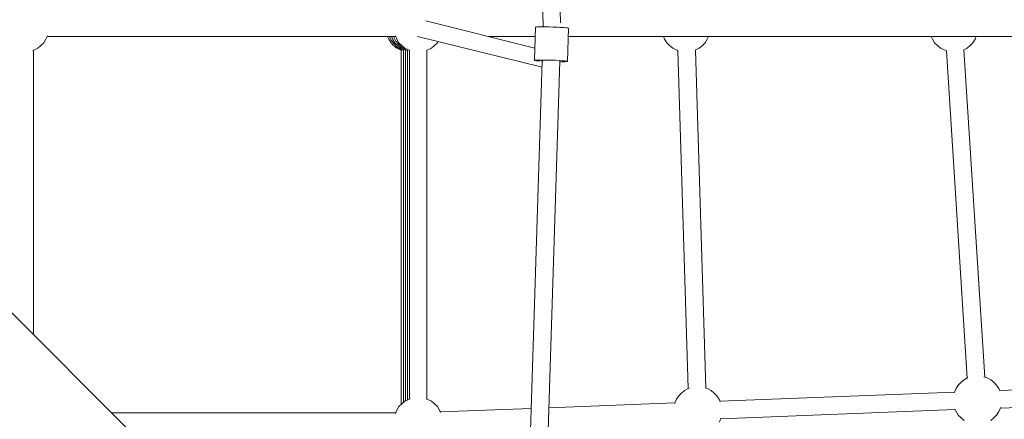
# Model space of a CAD drawing. Header units: inches. Extents: x -32 to 818, y -661 to 218.
# Tile 49 of 256: x 474.6 to 475.611, y 16.015 to 16.425. Entities that reach past the tile are written whole.
import ezdxf

# ---------------------------------------------------------------- set-up
doc = ezdxf.new("R2010")
doc.units = ezdxf.units.IN
doc.header["$LTSCALE"] = 0.01
doc.header["$MEASUREMENT"] = 0
doc.layers.add('_at_zabawki_', color=240, linetype='Continuous', lineweight=5)

# ---------------------------------------------------------------- blocks, each defined once
blk = doc.blocks.new('zw$2CA8')
at = {"layer": '_at_zabawki_'}
for p, q in [((-1973.8, 3362.4), (-1957.4, 2849.2)), ((-1939.6, 2853.4), (-1955.8, 3363)), ((-1966.1, 2827.5), (-2078.1, 2855.4)), ((-1965.4, 2848.9), (-1966.5, 2814.9)), ((-1964.9, 2849), (-1965.4, 2848.9)), ((-1963.6, 2849.1), (-1964.9, 2849)), ((-1961.4, 2849.2), (-1963.6, 2849.1)), ((-1958.5, 2849.2), (-1961.4, 2849.2)), ((-1955.1, 2849.2), (-1958.5, 2849.2)), ((-1951.3, 2849.1), (-1955.1, 2849.2)), ((-1947.4, 2849), (-1951.3, 2849.1)), ((-1943.5, 2848.8), (-1947.4, 2849)), ((-1939.9, 2848.6), (-1943.5, 2848.8)), ((-1941.5, 2849.1), (-1941.4, 2848.7)), ((-1936.7, 2848.5), (-1939.9, 2848.6)), ((-1934.2, 2848.2), (-1936.7, 2848.5)), ((-1932.4, 2848.1), (-1934.2, 2848.2)), ((-1932.5, 2813.8), (-1931.4, 2847.8)), ((-1931.5, 2847.9), (-1932.4, 2848.1)), ((-1931.4, 2847.8), (-1931.5, 2847.9)), ((-2473.2, 2830), (-2470.4, 2833)), ((-2470.4, 2833), (-2468.1, 2836.5)), ((-2468.1, 2836.5), (-2466.6, 2839.9)), ((-2466.9, 2839.3), (-2113.2, 2839.3)), ((-2466.9, 2839.3), (-2109.1, 2839.3)), ((-2466.9, 2839.3), (-2109.1, 2839.3)), ((-2117.3, 2839.3), (-2116.1, 2836.5)), ((-2116.1, 2836.5), (-2113.8, 2833)), ((-2115.4, 2839.3), (-2115.3, 2838.9)), ((-2115.3, 2838.9), (-2113.4, 2835.3)), ((-2113.8, 2833), (-2111.1, 2830)), ((-2113.4, 2835.3), (-2111, 2832)), ((-2113.2, 2839.3), (-2111.9, 2836.4)), ((-2111.9, 2836.4), (-2109.7, 2833)), ((-2111.2, 2839.3), (-2110.7, 2838.1)), ((-2111, 2832), (-2110.7, 2831.7)), ((-2110.7, 2838.1), (-2108.7, 2834.5)), ((-2110.7, 2831.7), (-2107.8, 2828.9)), ((-2109.7, 2833), (-2106.9, 2830)), ((-2109.3, 2839.9), (-2107.8, 2836.5)), ((-2108.7, 2834.5), (-2106.2, 2831.3)), ((-2107.8, 2836.5), (-2105.6, 2833)), ((-2106.2, 2831.3), (-2105.9, 2831)), ((-2105.9, 2831), (-2102.9, 2828.3)), ((-2105.6, 2833), (-2102.8, 2830)), ((-2086.5, 2839.5), (-1958.7, 2807.7)), ((-2069, 2830), (-2066.2, 2833)), ((-2066.2, 2833), (-2065.4, 2834.2)), ((-2013.6, 2839.3), (-1965.7, 2839.3)), ((-2013.6, 2839.3), (-1965.7, 2839.3)), ((-2013.5, 2839.3), (-1965.7, 2839.3)), ((-1931.7, 2839.3), (-1834.1, 2839.3)), ((-1931.7, 2839.3), (-1323, 2839.3)), ((-1834.1, 2839.3), (-1832.8, 2836.5)), ((-1832.8, 2836.5), (-1830.6, 2833)), ((-1830.6, 2833), (-1827.8, 2830)), ((-1794, 2830), (-1791.2, 2833)), ((-1791.2, 2833), (-1789, 2836.5)), ((-1789, 2836.5), (-1787.7, 2839.3)), ((-1787.8, 2839.3), (-1559.1, 2839.3)), ((-1559.1, 2839.3), (-1557.8, 2836.5)), ((-1557.8, 2836.5), (-1555.6, 2833)), ((-1555.6, 2833), (-1552.8, 2830)), ((-1519, 2830), (-1516.3, 2833)), ((-1516.3, 2833), (-1514, 2836.5)), ((-1514, 2836.5), (-1512.8, 2839.3)), ((-1512.8, 2839.3), (-1405, 2839.3)), ((-2481.5, 2825), (-2480, 2825.5)), ((-2481, 2533.5), (-2481, 2825.2)), ((-2480, 2825.5), (-2476.4, 2827.5)), ((-2476.4, 2827.5), (-2473.2, 2830)), ((-2111.1, 2830), (-2107.8, 2827.5)), ((-2107.8, 2828.9), (-2104.4, 2826.6)), ((-2107.8, 2827.5), (-2104.2, 2825.5)), ((-2106.9, 2830), (-2103.7, 2827.4)), ((-2104.4, 2826.6), (-2101.1, 2825.1)), ((-2104.2, 2825.5), (-2102.6, 2825)), ((-2103.7, 2827.4), (-2100, 2825.5)), ((-2103.2, 2825.2), (-2103.2, 2462.1)), ((-2102.9, 2828.3), (-2099.4, 2826.1)), ((-2102.8, 2830), (-2099.5, 2827.5)), ((-2101.1, 2825.1), (-2101.1, 2463.8)), ((-2100, 2825.5), (-2098.5, 2824.9)), ((-2099.5, 2827.5), (-2095.9, 2825.5)), ((-2099.4, 2826.1), (-2096.8, 2825)), ((-2099, 2825.1), (-2099, 2465.3)), ((-2097, 2825.1), (-2097, 2466.4)), ((-2095.9, 2825.5), (-2094.5, 2825)), ((-2094.9, 2825.2), (-2094.9, 2467.3)), ((-2077.3, 2825), (-2075.9, 2825.5)), ((-2076.9, 2467.3), (-2076.9, 2825.2)), ((-2075.9, 2825.5), (-2072.3, 2827.5)), ((-2072.3, 2827.5), (-2069, 2830)), ((-1827.8, 2830), (-1824.5, 2827.5)), ((-1824.5, 2827.5), (-1820.9, 2825.5)), ((-1820.9, 2825.5), (-1818.8, 2824.8)), ((-1819.2, 2824.9), (-1808.5, 2478.1)), ((-1801.5, 2825.3), (-1800.9, 2825.5)), ((-1790.5, 2478.6), (-1801.2, 2825.4)), ((-1800.9, 2825.5), (-1797.3, 2827.5)), ((-1797.3, 2827.5), (-1794, 2830)), ((-1552.8, 2830), (-1549.5, 2827.5)), ((-1549.5, 2827.5), (-1545.9, 2825.5)), ((-1545.9, 2825.5), (-1543.1, 2824.5)), ((-1543.4, 2824.6), (-1522.1, 2488.8)), ((-1525.6, 2825.7), (-1522.3, 2827.5)), ((-1504.1, 2489.9), (-1525.5, 2825.7)), ((-1522.3, 2827.5), (-1519, 2830)), ((-1958.5, 2813.9), (-1973.8, 2334.2)), ((-1966.5, 2814.9), (-1966, 2815.1)), ((-1966.5, 2814.9), (-1966, 2814.7)), ((-1966, 2815.1), (-1964.7, 2815.2)), ((-1966, 2814.7), (-1964.7, 2814.5)), ((-1964.7, 2815.2), (-1962.5, 2815.2)), ((-1964.7, 2814.5), (-1962.5, 2814.3)), ((-1962.5, 2815.2), (-1959.6, 2815.2)), ((-1962.5, 2814.3), (-1960.5, 2814.2)), ((-1959.6, 2815.2), (-1956.2, 2815.2)), ((-1958.5, 2814.7), (-1958.5, 2814.3)), ((-1958.4, 2814), (-1958.2, 2814.7)), ((-1958.2, 2813.5), (-1958.4, 2814)), ((-1956.2, 2815.2), (-1952.4, 2815.1)), ((-1955.8, 2333.7), (-1940.5, 2814.1)), ((-1952.4, 2815.1), (-1948.5, 2815)), ((-1948.5, 2815), (-1944.6, 2814.9)), ((-1944.6, 2814.9), (-1941, 2814.7)), ((-1941, 2814.7), (-1937.8, 2814.5)), ((-1940.5, 2813.5), (-1937.8, 2813.5)), ((-1937.8, 2814.5), (-1935.3, 2814.3)), ((-1937.8, 2813.5), (-1935.3, 2813.5)), ((-1935.3, 2814.3), (-1933.5, 2814.1)), ((-1935.3, 2813.5), (-1933.5, 2813.6)), ((-1933.5, 2814.1), (-1932.6, 2813.9)), ((-1933.5, 2813.6), (-1932.6, 2813.8)), ((-1932.6, 2813.9), (-1932.5, 2813.8)), ((-1932.6, 2813.8), (-1932.5, 2813.8)), ((-2155.1, 2207.6), (-2526.2, 2578.7)), ((-1521.7, 2489.1), (-1525.3, 2487.1)), ((-1521.4, 2489.2), (-1521.7, 2489.1)), ((-1501.6, 2489.1), (-1505, 2490.2)), ((-1498, 2487.1), (-1501.6, 2489.1)), ((-1808.8, 2478), (-1812.4, 2476.1)), ((-1807.7, 2478.4), (-1808.8, 2478)), ((-1788.8, 2478), (-1791.3, 2478.9)), ((-1785.1, 2476.1), (-1788.8, 2478)), ((-1533.6, 2478.1), (-1535.2, 2474.3)), ((-1531.3, 2481.6), (-1533.6, 2478.1)), ((-1528.5, 2484.6), (-1531.3, 2481.6)), ((-1525.3, 2487.1), (-1528.5, 2484.6)), ((-1494.8, 2484.6), (-1498, 2487.1)), ((-1492, 2481.6), (-1494.8, 2484.6)), ((-1489.7, 2478.1), (-1492, 2481.6)), ((-1488.6, 2475.6), (-1489.7, 2478.1)), ((-1341.4, 2481.4), (-1488.8, 2476.1)), ((-2095.9, 2467), (-2099.5, 2465)), ((-2094.2, 2467.6), (-2095.9, 2467)), ((-2075.9, 2467), (-2077.6, 2467.6)), ((-2072.3, 2465), (-2075.9, 2467)), ((-1820.7, 2467.1), (-1822.3, 2463.3)), ((-1818.4, 2470.5), (-1820.7, 2467.1)), ((-1815.6, 2473.5), (-1818.4, 2470.5)), ((-1812.4, 2476.1), (-1815.6, 2473.5)), ((-1781.9, 2473.5), (-1785.1, 2476.1)), ((-1779.1, 2470.5), (-1781.9, 2473.5)), ((-1776.9, 2467.1), (-1779.1, 2470.5)), ((-1775.8, 2464.6), (-1776.9, 2467.1)), ((-1535.2, 2474.3), (-1776, 2465.1)), ((-1535.2, 2474.3), (-1535.4, 2473.7)), ((-2105.6, 2459.5), (-2107.8, 2456)), ((-2102.8, 2462.5), (-2105.6, 2459.5)), ((-2099.5, 2465), (-2102.8, 2462.5)), ((-2069, 2462.5), (-2072.3, 2465)), ((-2066.2, 2459.5), (-2069, 2462.5)), ((-2064, 2456), (-2066.2, 2459.5)), ((-1969.8, 2457.6), (-2063.1, 2454.1)), ((-1822.3, 2463.3), (-1951.8, 2458.3)), ((-1822.3, 2463.3), (-1822.5, 2462.7)), ((-1534.7, 2457), (-1533.6, 2454.4)), ((-1489.7, 2454.4), (-1488.1, 2458.2)), ((-1488.1, 2458.1), (-1340.8, 2463.4)), ((-1488.1, 2458.2), (-1488, 2458.6)), ((-2109.1, 2453.2), (-2400.7, 2453.2)), ((-2107.8, 2456), (-2109.3, 2452.6)), ((-2062.9, 2453.6), (-2064, 2456)), ((-1776.9, 2443.4), (-1775.2, 2447.1)), ((-1775.2, 2447.1), (-1534.4, 2456.4)), ((-1775.2, 2447.1), (-1775.1, 2447.6)), ((-1533.6, 2454.4), (-1531.3, 2450.9)), ((-1531.3, 2450.9), (-1528.5, 2447.9)), ((-1528.5, 2447.9), (-1525.3, 2445.4)), ((-1498, 2445.4), (-1494.8, 2447.9)), ((-1494.8, 2447.9), (-1492, 2450.9)), ((-1492, 2450.9), (-1489.7, 2454.4))]:
    blk.add_line(p, q, dxfattribs=at)

msp = doc.modelspace()

# ---------------------------------------------------------------- block references
at = {"layer": '_at_zabawki_', "linetype": 'Continuous', "xscale": 0.001, "yscale": 0.001, "zscale": 0.001}
msp.add_blockref('zw$2CA8', (477.0952, 13.5689, 0.0045), dxfattribs=at)

doc.saveas('drawing.dxf')
